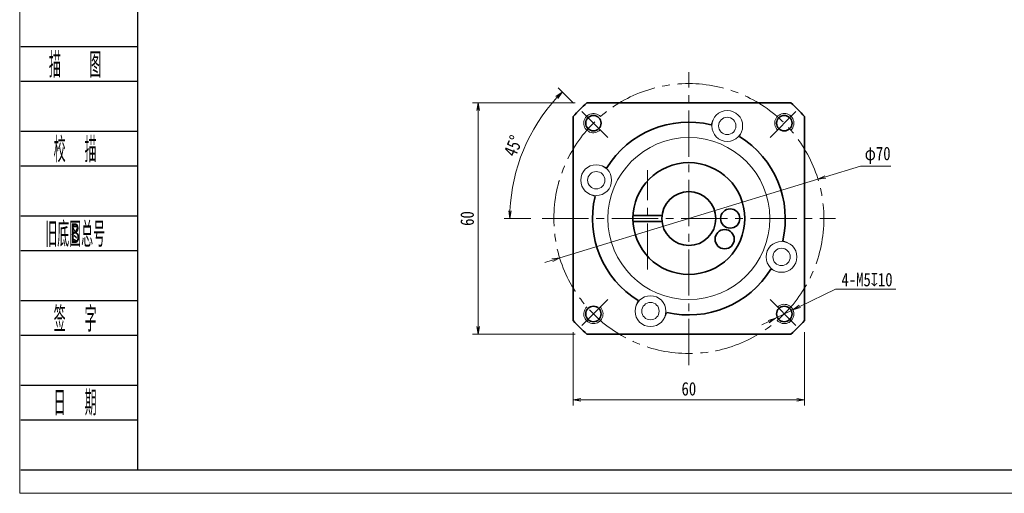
# Model space of a CAD drawing. Header units: millimetres. Extents: x -28 to 487, y -30 to 333.
# Tile 1 of 7: x -26 to 229, y -30 to 93. Entities that reach past the tile are written whole.
import ezdxf
from ezdxf.enums import TextEntityAlignment as Align

# ---------------------------------------------------------------- set-up
doc = ezdxf.new("R2010")
doc.units = ezdxf.units.MM
doc.linetypes.add('点画线', pattern=[18, 12, -2, 2, -2])
doc.layers.add('2细线层', color=4, linetype='Continuous')
doc.layers.add('6文字层', color=3, linetype='Continuous')
for name, color, linetype, lineweight in [('EB0_1', 7, 'Continuous', 35), ('中心线层', 1, '点画线', 18), ('图框_外框线', 7, 'Continuous', 18), ('尺寸线层', 3, 'Continuous', 18), ('粗实线层', 7, 'Continuous', 35), ('细实线层', 7, 'Continuous', 18)]:
    doc.layers.add(name, color=color, linetype=linetype, lineweight=lineweight)
doc.styles.add('PC_TEXTSTYLE', font='ISOCP.SHX', dxfattribs={"width": 0.707, "bigfont": 'GBCBIG.SHX'})
doc.styles.get("Standard").update_dxf_attribs({"font": 'SimSun.ttf'})
doc.styles.add('宋体', font='SimSun.ttf', dxfattribs={"width": 0.8})
doc.dimstyles.new('A水平标注$0', dxfattribs={"dimtxt": 3.5, "dimasz": 2, "dimexe": 1.5, "dimexo": 3, "dimgap": 1.1, "dimtad": 1, "dimtoh": 1, "dimdec": 4, "dimdsep": 46, "dimtxsty": '宋体', "dimblk": 'OPEN', "dimcen": 3, "dimclrd": 3, "dimclre": 3, "dimclrt": 6, "dimadec": 0, "dimazin": 0, "dimtm": 1e-09, "dimtfac": 1, "dimtdec": 4, "dimtix": 1, "dimtmove": 0, "dimatfit": 3, "dimldrblk": 'OPEN', "dimfxl": 0, "dimlwd": 13, "dimlwe": 13, "dimarcsym": 0})
doc.dimstyles.new('D直径标注φ25', dxfattribs={"dimtxt": 3.5, "dimasz": 2, "dimexe": 1, "dimexo": 3, "dimtad": 1, "dimtoh": 1, "dimdec": 1, "dimdsep": 46, "dimtxsty": '宋体', "dimblk": 'OPEN', "dimcen": 3, "dimclrd": 3, "dimclre": 3, "dimclrt": 130, "dimadec": 0, "dimazin": 0, "dimtm": 1e-09, "dimtfac": 1, "dimtdec": 1, "dimtmove": 0, "dimatfit": 0, "dimldrblk": 'OPEN', "dimfxl": 0, "dimlwd": 13, "dimlwe": 13, "dimarcsym": 0})
doc.dimstyles.new('螺孔(M8-7H)', dxfattribs={"dimtxt": 3.5, "dimasz": 2, "dimexe": 1.25, "dimexo": 3, "dimtad": 1, "dimtoh": 1, "dimdec": 4, "dimdsep": 46, "dimtxsty": '宋体', "dimblk": 'OPEN', "dimcen": 3, "dimclrd": 3, "dimclre": 3, "dimclrt": 2, "dimadec": 0, "dimazin": 0, "dimtm": 1e-09, "dimtfac": 1, "dimtdec": 4, "dimtmove": 0, "dimatfit": 3, "dimldrblk": 'OPEN', "dimfxl": 0, "dimlwd": 9, "dimlwe": 9, "dimarcsym": 0})

# ---------------------------------------------------------------- blocks, each defined once
blk = doc.blocks.new('_Open')
at = {"color": 0, "linetype": 'ByBlock', "lineweight": -2}
for p, q in [((-1, 0.17), (0, 0)), ((-1, -0.17), (0, 0)), ((0, 0), (-1, 0))]:
    blk.add_line(p, q, dxfattribs=at)
blk = doc.blocks.new('*D7')
at = {"layer": 'Defpoints', "color": 0, "transparency": 16777216}
for p in [(121.21, 71.19), (93.05, 11.19), (121.21, 11.19)]:
    blk.add_point(p, dxfattribs=at)
at = {"layer": '尺寸线层', "color": 3, "lineweight": 13, "transparency": 16777216}
for p, q in [((118.21, 71.19), (91.55, 71.19)), ((93.05, 69.19), (93.05, 13.19)), ((118.21, 11.19), (91.55, 11.19))]:
    blk.add_line(p, q, dxfattribs=at)
at = {"layer": '尺寸线层', "color": 3, "lineweight": 13, "transparency": 16777216, "xscale": 2, "yscale": 2, "zscale": 2}
for p, rotation in [((93.05, 71.19), 90), ((93.05, 11.19), 270)]:
    blk.add_blockref('_Open', p, dxfattribs=dict(at, rotation=rotation))
at = {"layer": '尺寸线层', "color": 6, "transparency": 16777216, "insert": (90.2, 41.19), "char_height": 3.5, "attachment_point": 5, "rotation": 90, "style": '宋体', "bg_fill": 3, "box_fill_scale": 1.1, "bg_fill_color": 256, "bg_fill_true_color": 13158600, "bg_fill_transparency": 0}
blk.add_mtext('60', dxfattribs=at)
blk = doc.blocks.new('*D8')
at = {"layer": 'Defpoints', "color": 0, "transparency": 16777216}
for p in [(119.89, 68.96), (107.47, 64.4), (126.63, 62.23), (109.67, 41.19), (185.67, 41.19)]:
    blk.add_point(p, dxfattribs=at)
at = {"layer": '尺寸线层', "color": 3, "lineweight": 13, "transparency": 16777216}
for p, q in [((117.77, 71.09), (113.78, 75.07)), ((106.67, 41.19), (99.75, 41.19))]:
    blk.add_line(p, q, dxfattribs=at)
blk.add_arc((147.67, 41.19), 46.42, 137.4688, 177.5312, dxfattribs=at)
at = {"layer": '尺寸线层', "color": 3, "lineweight": 13, "transparency": 16777216, "xscale": 2, "yscale": 2, "zscale": 2}
for p, rotation in [((114.84, 74.01), 46.23442076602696), ((101.25, 41.19), 268.7655792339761)]:
    blk.add_blockref('_Open', p, dxfattribs=dict(at, rotation=rotation))
at = {"layer": '尺寸线层', "color": 6, "transparency": 16777216, "insert": (102.15, 60.04), "char_height": 3.5, "attachment_point": 5, "rotation": 67.5, "style": '宋体', "bg_fill": 3, "box_fill_scale": 1.1, "bg_fill_color": 256, "bg_fill_true_color": 13158600, "bg_fill_transparency": 0}
blk.add_mtext('45°', dxfattribs=at)
blk = doc.blocks.new('*D9')
at = {"layer": 'Defpoints', "color": 0, "transparency": 16777216}
for p in [(181.15, 51.39), (114.19, 30.98)]:
    blk.add_point(p, dxfattribs=at)
at = {"layer": '尺寸线层', "color": 3, "lineweight": 13, "transparency": 16777216}
for p, q in [((183.06, 51.97), (192.2, 54.76)), ((192.2, 54.76), (200.04, 54.76)), ((114.19, 30.98), (181.15, 51.39)), ((112.27, 30.4), (110.36, 29.82))]:
    blk.add_line(p, q, dxfattribs=at)
at = {"layer": '尺寸线层', "color": 3, "lineweight": 13, "transparency": 16777216, "xscale": 2, "yscale": 2, "zscale": 2}
for p, rotation in [((181.15, 51.39), 196.9498805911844), ((114.19, 30.98), 16.94988059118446)]:
    blk.add_blockref('_Open', p, dxfattribs=dict(at, rotation=rotation))
at = {"layer": '尺寸线层', "color": 130, "transparency": 16777216, "insert": (196.62, 57.59), "char_height": 3.5, "attachment_point": 5, "style": '宋体', "bg_fill": 3, "box_fill_scale": 1.1, "bg_fill_color": 256, "bg_fill_true_color": 13158600, "bg_fill_transparency": 0}
blk.add_mtext('φ70', dxfattribs=at)
blk = doc.blocks.new('*D34')
at = {"layer": 'Defpoints', "color": 0, "transparency": 16777216}
for p in [(117.67, 14.73), (177.67, 14.73), (177.67, -5.84)]:
    blk.add_point(p, dxfattribs=at)
at = {"layer": '尺寸线层', "color": 3, "lineweight": 13, "transparency": 16777216}
for p, q in [((117.67, 11.73), (117.67, -7.34)), ((177.67, 11.73), (177.67, -7.34)), ((119.67, -5.84), (175.67, -5.84))]:
    blk.add_line(p, q, dxfattribs=at)
at = {"layer": '尺寸线层', "color": 3, "lineweight": 13, "transparency": 16777216, "xscale": 2, "yscale": 2, "zscale": 2, "rotation": 180}
blk.add_blockref('_Open', (117.67, -5.84), dxfattribs=at)
at = {"layer": '尺寸线层', "color": 3, "lineweight": 13, "transparency": 16777216, "xscale": 2, "yscale": 2, "zscale": 2}
blk.add_blockref('_Open', (177.67, -5.84), dxfattribs=at)
at = {"layer": '尺寸线层', "color": 6, "transparency": 16777216, "insert": (147.67, -2.99), "char_height": 3.5, "attachment_point": 5, "style": '宋体', "bg_fill": 3, "box_fill_scale": 1.1, "bg_fill_color": 256, "bg_fill_true_color": 13158600, "bg_fill_transparency": 0}
blk.add_mtext('60', dxfattribs=at)
blk = doc.blocks.new('*D35')
at = {"color": 3, "lineweight": 9, "transparency": 16777216}
for p, q in [((185.72, 22.91), (176.46, 18.41)), ((201.37, 22.91), (185.72, 22.91)), ((170.17, 15.34), (174.66, 17.53)), ((168.37, 14.47), (166.57, 13.59))]:
    blk.add_line(p, q, dxfattribs=at)
at = {"layer": 'Defpoints', "color": 0, "transparency": 16777216}
for p in [(170.17, 15.34), (174.66, 17.53)]:
    blk.add_point(p, dxfattribs=at)
at = {"color": 3, "lineweight": 9, "transparency": 16777216, "xscale": 2, "yscale": 2, "zscale": 2}
for p, rotation in [((174.66, 17.53), 205.9487059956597), ((170.17, 15.34), 25.94870599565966)]:
    blk.add_blockref('_Open', p, dxfattribs=dict(at, rotation=rotation))
at = {"color": 2, "transparency": 16777216, "insert": (193.86, 25.33), "char_height": 3.5, "attachment_point": 5, "style": '宋体', "bg_fill": 3, "box_fill_scale": 1.1, "bg_fill_color": 256, "bg_fill_true_color": 13158600, "bg_fill_transparency": 0}
blk.add_mtext('4-M5{\\famgdt|b0|i0|c0|p0;x}{10}', dxfattribs=at)

msp = doc.modelspace()

# ---------------------------------------------------------------- linework, layer by layer
at = {"layer": '2细线层'}
for p, q in [((-25.54997, 85.84011), (4.69683, 85.84011)), ((-25.54997, 76.79641), (4.69683, 76.79641)), ((-25.54997, 63.87683), (4.69683, 63.87683)), ((-25.54997, 54.83312), (4.69683, 54.83312)), ((-25.54997, 41.91355), (4.69683, 41.91355)), ((-25.54997, 32.86984), (4.69683, 32.86984)), ((-25.54997, 19.95026), (4.69683, 19.95026)), ((-25.54997, 10.90656), (4.69683, 10.90656)), ((-25.54997, -2.01302), (4.69683, -2.01302)), ((-25.54997, -11.05672), (4.69683, -11.05672)), ((-25.54997, -23.9763), (4.69683, -23.9763))]:
    msp.add_line(p, q, dxfattribs=at)
at = {"layer": 'EB0_1', "linetype": 'Continuous', "lineweight": 35}
for p, q in [((174.12509, 71.18742), (121.21006, 71.18742)), ((117.66757, 67.64493), (117.66757, 14.72991)), ((177.66757, 14.72991), (177.66757, 67.64493)), ((121.21006, 11.18742), (174.12509, 11.18742))]:
    msp.add_line(p, q, dxfattribs=at)
at = {"layer": 'EB0_1'}
for p, q in [((133.18698, 41.93742), (140.70787, 41.93742)), ((133.18698, 40.43742), (140.70787, 40.43742))]:
    msp.add_line(p, q, dxfattribs=at)
for centre, radius in [((147.66757, 41.18742), 14.5), ((147.66757, 41.18742), 7), ((158.38772, 41.18742), 2.5), ((156.95149, 35.82734), 2.5)]:
    msp.add_circle(centre, radius, dxfattribs=at)
for radius, start, end in [(40, 131.4096221, 138.5903779), (40, 41.4096221, 48.5903779), (25, 76.7068962, 148.2931038), (25, 346.7068962, 58.2931038), (25, 166.7068962, 238.2931038), (25, 256.7068962, 328.2931038), (40, 221.4096221, 228.5903779), (40, 311.4096221, 318.5903779)]:
    msp.add_arc((147.66757, 41.18742), radius, start, end, dxfattribs=at)
at = {"layer": '中心线层'}
for p, q in [((147.66757, 3.18742), (147.66757, 79.18742)), ((136.94742, 27.93742), (136.94742, 53.75742)), ((109.66757, 41.18742), (185.66757, 41.18742))]:
    msp.add_line(p, q, dxfattribs=at)
at = {"layer": '中心线层', "linetype": '点画线', "lineweight": 18}
for p, q in [((126.62769, 62.2273), (119.89085, 68.96414)), ((168.70745, 62.2273), (175.4443, 68.96414)), ((126.62769, 20.14754), (119.89085, 13.41069)), ((168.70745, 20.14754), (175.4443, 13.41069))]:
    msp.add_line(p, q, dxfattribs=at)
msp.add_circle((147.66757, 41.18742), 35, dxfattribs=at)
at = {"layer": '粗实线层'}
for centre in [(122.91883, 65.93616), (172.41631, 65.93616), (122.91883, 16.43868), (172.41631, 16.43868)]:
    msp.add_circle(centre, 2, dxfattribs=at)
at = {"layer": '粗实线层', "lineweight": 18}
for centre, start, end in [((122.91883, 65.93616), 42.9532869, 315), ((172.41631, 65.93616), 312.9532869, 225), ((122.91883, 16.43868), 132.9532869, 45), ((172.41631, 16.43868), 222.9532869, 135)]:
    msp.add_arc(centre, 2.5, start, end, dxfattribs=at)
at = {"layer": '细实线层'}
for p, q in [((153.92182, 66.73902), (153.41589, 65.51758)), ((161.31286, 63.67755), (160.80692, 62.45611)), ((125.17744, 54.83271), (126.39888, 54.32677)), ((122.11597, 47.44167), (123.33741, 46.93573)), ((173.21917, 34.93317), (171.99774, 35.4391)), ((170.15771, 27.54213), (168.93627, 28.04807)), ((134.02229, 18.69729), (134.52822, 19.91872)), ((141.41332, 15.63582), (141.91926, 16.85725))]:
    msp.add_line(p, q, dxfattribs=at)
for centre, radius in [((157.61734, 65.20829), 4), ((157.61734, 65.20829), 2.25), ((147.66757, 41.18742), 21), ((123.6467, 51.13719), 4), ((123.6467, 51.13719), 2.25), ((171.68844, 31.23765), 4), ((171.68844, 31.23765), 2.25), ((137.7178, 17.16655), 4), ((137.7178, 17.16655), 2.25)]:
    msp.add_circle(centre, radius, dxfattribs=at)

# ---------------------------------------------------------------- texts
at = {"layer": '6文字层', "color": 3, "style": 'PC_TEXTSTYLE'}
for s, width, p in [('描   图', 0.6667, (-11.45264, 81.31826)), ('校  描', 0.667, (-11.45264, 59.35498)), ('旧底图总号', 0.667, (-11.45264, 37.39169)), ('签  字', 0.667, (-11.45264, 15.42841)), ('日  期', 0.667, (-11.44458, -6.40593))]:
    msp.add_text(s, height=6.459789, dxfattribs=dict(at, width=width)).set_placement(p, align=Align.MIDDLE)
at = {"layer": '6文字层', "width": 0.707}
msp.add_text('B', height=5.16783, dxfattribs=at).set_placement((-11.45264, 37.39169), align=Align.MIDDLE)

# ---------------------------------------------------------------- next in the draw order: dimensions: what is measured, and where the dimension line sits
at = {"layer": '尺寸线层'}
dim = msp.add_linear_dim(base=(93.04934, 11.18742), p1=(121.21006, 71.18742), p2=(121.21006, 11.18742), angle=270, dimstyle='A水平标注$0', override={"dimblk": 'Open', "dimtfill": 1, "dimtfillclr": 256}, dxfattribs=at)
dim.commit()
dim.dimension.update_dxf_attribs({"geometry": '*D7', "text_midpoint": (90.19934, 41.18742)})

# ---------------------------------------------------------------- next in the draw order: dimensions: what is measured, and where the dimension line sits
dim = msp.add_angular_dim_2l(base=(107.4678, 64.39677), line1=((126.62769, 62.2273), (119.89085, 68.96414)), line2=((109.66757, 41.18742), (185.66757, 41.18742)), dimstyle='A水平标注$0', override={"dimblk": 'Open', "dimtfill": 1, "dimtfillclr": 256}, dxfattribs=at)
dim.commit()
dim.dimension.update_dxf_attribs({"geometry": '*D8', "text_midpoint": (102.14922, 60.04174)})

# ---------------------------------------------------------------- next in the draw order: dimensions: what is measured, and where the dimension line sits
dim = msp.add_diameter_dim_2p(p1=(114.18797, 30.98369), p2=(181.14718, 51.39115), dimstyle='D直径标注φ25', override={"dimgap": 1, "dimpost": 'φ<>'}, dxfattribs=at)
dim.commit()
dim.dimension.update_dxf_attribs({"geometry": '*D9', "text_midpoint": (196.62072, 54.76063), "dimtype": 163})

# ---------------------------------------------------------------- next in the draw order: linework, layer by layer
at = {"layer": '图框_外框线', "color": 3}
msp.add_lwpolyline([(-25.83151, -30.08197), (487.04466, -30.08197), (487.04466, 332.59475), (-25.83151, 332.59475)], close=True, dxfattribs=at)
at = {"layer": '图框_外框线', "color": 3, "lineweight": 25}
msp.add_lwpolyline([(4.69683, -23.9763), (480.93899, -23.9763), (480.93899, 326.48908), (4.69683, 326.48908)], close=True, dxfattribs=at)

# ---------------------------------------------------------------- next in the draw order: dimensions: what is measured, and where the dimension line sits
at = {"layer": '尺寸线层'}
dim = msp.add_linear_dim(base=(177.66757, -5.83573), p1=(117.66757, 14.72991), p2=(177.66757, 14.72991), dimstyle='A水平标注$0', override={"dimblk": 'Open', "dimtfill": 1, "dimtfillclr": 256}, dxfattribs=at)
dim.commit()
dim.dimension.update_dxf_attribs({"geometry": '*D34', "text_midpoint": (147.66757, -2.98573)})

# ---------------------------------------------------------------- next in the draw order: dimensions: what is measured, and where the dimension line sits
dim = msp.add_diameter_dim_2p(p1=(170.16834, 15.34477), p2=(174.66427, 17.5326), text='4-M<>{\\famgdt|b0|i0|c0|p0;x}{10}', dimstyle='螺孔(M8-7H)', override={"dimgap": 0.625, "dimtad": 1, "dimtih": 0, "dimtoh": 1, "dimdec": 4, "dimlfac": 1, "dimpost": '<>', "dimcen": 0, "dimse1": 0, "dimse2": 0, "dimsd1": 0, "dimsd2": 0, "dimtix": 0, "dimtofl": 1, "dimatfit": 3, "dimtvp": 0.1})
dim.commit()
dim.dimension.update_dxf_attribs({"geometry": '*D35', "text_midpoint": (193.86083, 22.9138), "dimtype": 163})

doc.saveas('drawing.dxf')
